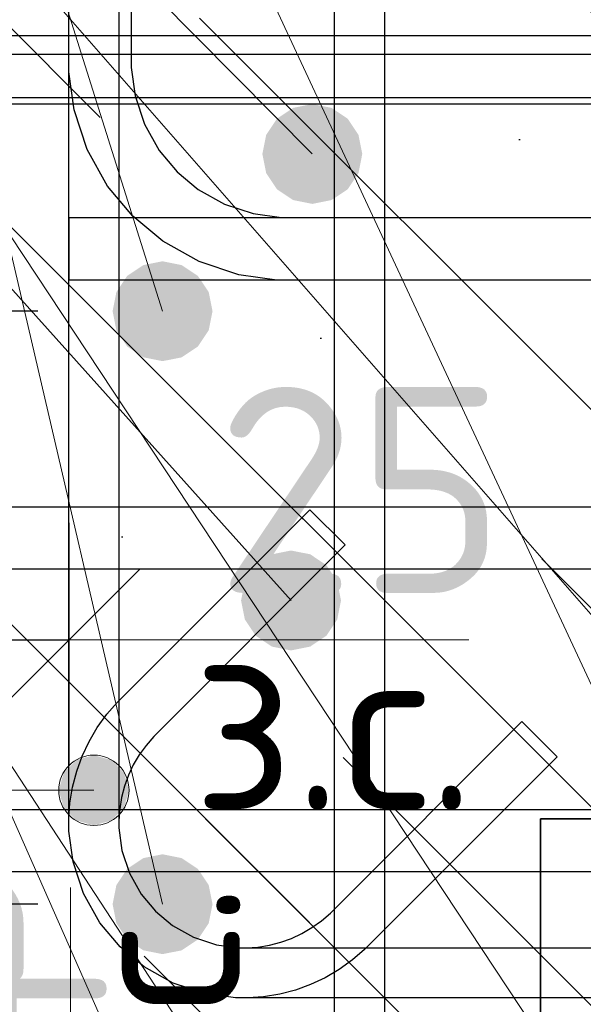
# Model space of a CAD drawing. Header units: metres. Extents: x -38 to 97, y -15 to 21.
# Tile 106 of 184: x 72.2923 to 72.3826, y 6.4022 to 6.56. Entities that reach past the tile are written whole.
import ezdxf

# ---------------------------------------------------------------- set-up
doc = ezdxf.new("R2010")
doc.units = ezdxf.units.M
doc.header["$PDMODE"] = 65
for name, color, linetype, lineweight in [('XR$3$Арм. стержнями нижней зоны', 180, 'Continuous', 35), ('XR$3$Арм.стержн. Арматура края', 96, 'Continuous', 35), ('XR$3$Арм.стержн. Хомут', 240, 'Continuous', 35), ('XR$3$Арм.стержн.горизонт. 1', 180, 'Continuous', 35), ('XR$3$Размерная линия (1)', 7, 'Continuous', 13), ('XR$3$Размерная линия_ общее', 7, 'Continuous', 13), ('XR$4$Арм. стержнями верхней зоны', 180, 'Continuous', 35), ('XR$4$Арм. стержнями нижней зоны', 180, 'Continuous', 35), ('XR$4$Арм.стержн. Арматура края', 96, 'Continuous', 35), ('XR$4$Арм.стержн. Хомут', 240, 'Continuous', 35), ('XR$4$Арм.стержн.горизонт. 1', 180, 'Continuous', 35), ('XR$4$Размерная линия_ общее', 7, 'Continuous', 13), ('XR$6$Арм. стержнями нижней зоны', 180, 'Continuous', 35), ('XR$6$Арм.стержн. Арматура края', 96, 'Continuous', 35), ('XR$6$Арм.стержн. Хомут', 240, 'Continuous', 35), ('XR$6$Арм.стержн.горизонт. 1', 180, 'Continuous', 35), ('XR$6$Размерная линия_ общее', 7, 'Continuous', 13)]:
    doc.layers.add(name, color=color, linetype=linetype, lineweight=lineweight)
doc.styles.add('ISOCPEUR', font='txt')
doc.dimstyles.new('DIMSTYLE_11', dxfattribs={"dimtxt": 0.033, "dimasz": 0.0375, "dimexe": 0, "dimexo": 0, "dimgap": 0.0165, "dimtad": 2, "dimdec": 0, "dimlfac": 1000, "dimrnd": 1, "dimzin": 12, "dimdsep": 46, "dimtxsty": 'ISOCPEUR', "dimblk1": 'ALL_ML_STRICH', "dimblk2": 'ALL_ML_STRICH', "dimsah": 1, "dimcen": 0, "dimclrd": 7, "dimclre": 256, "dimclrt": 7, "dimadec": 0, "dimazin": 0, "dimtfac": 1, "dimtdec": 0, "dimtix": 1, "dimtmove": 2, "dimatfit": 3, "dimfxl": 0, "dimtvp": 1.2, "dimtzin": 0, "dimlwd": 0, "dimlwe": -3, "dimarcsym": 0})
doc.dimstyles.new('DIMSTYLE_12', dxfattribs={"dimtxt": 0.03, "dimasz": 0.03, "dimexe": 0, "dimexo": 0, "dimgap": 0.015, "dimtad": 2, "dimdec": 0, "dimlfac": 1000, "dimrnd": 1, "dimzin": 12, "dimdsep": 46, "dimtxsty": 'ISOCPEUR', "dimblk1": 'ALL_ML_STRICH', "dimblk2": 'ALL_ML_STRICH', "dimsah": 1, "dimcen": 0, "dimclrd": 7, "dimclre": 256, "dimclrt": 7, "dimadec": 0, "dimazin": 0, "dimtfac": 1, "dimtdec": 0, "dimtix": 1, "dimtmove": 2, "dimatfit": 3, "dimfxl": 0, "dimtzin": 0, "dimlwd": 0, "dimlwe": -3, "dimarcsym": 0})
doc.dimstyles.new('DIMSTYLE_13', dxfattribs={"dimtxt": 0.03, "dimasz": 0.03, "dimexe": 0, "dimexo": 0, "dimgap": 0.015, "dimtad": 2, "dimdec": 0, "dimlfac": 1000, "dimrnd": 1, "dimzin": 12, "dimdsep": 46, "dimtxsty": 'ISOCPEUR', "dimblk1": 'ALL_ML_STRICH', "dimblk2": 'ALL_ML_STRICH', "dimsah": 1, "dimcen": 0, "dimclrd": 7, "dimclre": 256, "dimclrt": 7, "dimadec": 0, "dimazin": 0, "dimtfac": 1, "dimtdec": 0, "dimtix": 1, "dimtmove": 2, "dimatfit": 3, "dimfxl": 0, "dimtvp": 1.2, "dimtzin": 0, "dimlwd": 0, "dimlwe": -3, "dimarcsym": 0})
doc.dimstyles.new('DIMSTYLE_14', dxfattribs={"dimtxt": 0.03, "dimasz": 0.03, "dimexe": 0, "dimexo": 0, "dimgap": 0.015, "dimtad": 2, "dimdec": 0, "dimlfac": 1000, "dimrnd": 1, "dimzin": 12, "dimdsep": 46, "dimtxsty": 'ISOCPEUR', "dimblk1": 'ALL_ML_STRICH', "dimblk2": 'ALL_ML_STRICH', "dimsah": 1, "dimcen": 0, "dimclrd": 7, "dimclre": 256, "dimclrt": 7, "dimadec": 0, "dimazin": 0, "dimtfac": 1, "dimtdec": 0, "dimtix": 1, "dimtmove": 2, "dimatfit": 3, "dimfxl": 0, "dimtvp": 1.2, "dimtzin": 0, "dimlwd": 0, "dimlwe": -3, "dimarcsym": 0})
doc.dimstyles.new('DIMSTYLE_9', dxfattribs={"dimtxt": 0.033, "dimasz": 0.0375, "dimexe": 0, "dimexo": 0, "dimgap": 0.0165, "dimtad": 2, "dimdec": 0, "dimlfac": 1000, "dimrnd": 1, "dimzin": 12, "dimdsep": 46, "dimtxsty": 'ISOCPEUR', "dimblk1": 'ALL_ML_STRICH', "dimblk2": 'ALL_ML_STRICH', "dimsah": 1, "dimcen": 0, "dimclrd": 7, "dimclre": 256, "dimclrt": 7, "dimadec": 0, "dimazin": 0, "dimtfac": 1, "dimtdec": 0, "dimtix": 1, "dimtmove": 2, "dimatfit": 3, "dimfxl": 0, "dimtvp": 1.2, "dimtzin": 0, "dimlwd": 0, "dimlwe": -3, "dimarcsym": 0})
pattern_1 = [(135, (0, 0), (-0.031819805, -0.031819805), [0.4, -0.05, 0, -0.05]), (135, (-0.01591, -0.01591), (-0.031819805, -0.031819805), [0.8, -0.1, 0.1, -0.1])]

# ---------------------------------------------------------------- blocks, each defined once
blk = doc.blocks.new('ALL_ML_STRICH')
at = {"color": 0, "linetype": 'ByBlock', "lineweight": -2}
for p, q in [((0, -0.5), (0, 0.5)), ((-0.3, -0.3), (0.3, 0.3)), ((-1, 0), (0.5, 0))]:
    blk.add_line(p, q, dxfattribs=at)
blk = doc.blocks.new('*D68')
at = {"layer": 'DEFPOINTS', "color": 7, "linetype": 'Continuous', "lineweight": 13, "transparency": 33554687}
for p in [(72.27526, 6.46063), (72.27526, 6.42564), (72.30026, 6.42064)]:
    blk.add_point(p, dxfattribs=at)
at = {"layer": 'XR$3$Размерная линия_ общее', "color": 253, "linetype": 'Continuous', "lineweight": -2, "true_color": 0xa0a0a0, "transparency": 33554687}
for p, q in [((72.27526, 6.44564), (72.27526, 6.46063)), ((72.30026, 6.44064), (72.30026, 6.46063))]:
    blk.add_line(p, q, dxfattribs=at)
at = {"layer": 'XR$3$Размерная линия_ общее', "color": 7, "linetype": 'Continuous', "lineweight": -2, "transparency": 33554687}
blk.add_line((72.27526, 6.46063), (72.30026, 6.46063), dxfattribs=at)
at = {"layer": 'XR$3$Размерная линия_ общее', "color": 7, "linetype": 'Continuous', "lineweight": 13, "transparency": 33554687, "xscale": 0.0375, "yscale": 0.0375, "zscale": 0.0375, "rotation": 180}
blk.add_blockref('ALL_ML_STRICH', (72.27526, 6.46063), dxfattribs=at)
at = {"layer": 'XR$3$Размерная линия_ общее', "color": 7, "linetype": 'Continuous', "lineweight": 13, "transparency": 33554687, "xscale": 0.0375, "yscale": 0.0375, "zscale": 0.0375}
blk.add_blockref('ALL_ML_STRICH', (72.30026, 6.46063), dxfattribs=at)
at = {"layer": 'XR$3$Размерная линия_ общее', "color": 7, "linetype": 'Continuous', "lineweight": 13, "transparency": 33554687, "insert": (72.34699, 6.48463), "char_height": 0.033, "width": 0.066, "attachment_point": 5, "style": 'ISOCPEUR'}
blk.add_mtext('\\A1;{25}', dxfattribs=at)
at = {"layer": 'XR$3$Размерная линия_ общее', "color": 7, "linetype": 'Continuous', "lineweight": 13, "transparency": 33554687, "insert": (72.32004, 6.46042), "char_height": 0.027, "width": 0.00135, "attachment_point": 1, "line_spacing_factor": 0.60241, "style": 'ISOCPEUR'}
blk.add_mtext('з.с.', dxfattribs=at)
blk = doc.blocks.new('*D73')
at = {"layer": 'DEFPOINTS', "color": 7, "linetype": 'Continuous', "lineweight": 13, "transparency": 33554687}
for p in [(72.31523, 6.41826), (72.2753, 6.37826), (72.2753, 6.30302)]:
    blk.add_point(p, dxfattribs=at)
at = {"layer": 'XR$3$Размерная линия (1)', "color": 9, "linetype": 'Continuous', "lineweight": -2, "true_color": 0xc7c7c7, "transparency": 33554687}
for p, q in [((72.31523, 6.39826), (72.31523, 6.30302)), ((72.2753, 6.35826), (72.2753, 6.30302))]:
    blk.add_line(p, q, dxfattribs=at)
at = {"layer": 'XR$3$Размерная линия (1)', "color": 7, "linetype": 'Continuous', "lineweight": -2, "transparency": 33554687}
blk.add_line((72.2753, 6.30302), (72.31523, 6.30302), dxfattribs=at)
at = {"layer": 'XR$3$Размерная линия (1)', "color": 7, "linetype": 'Continuous', "lineweight": 13, "transparency": 33554687, "xscale": 0.03, "yscale": 0.03, "zscale": 0.03, "rotation": 180}
blk.add_blockref('ALL_ML_STRICH', (72.2753, 6.30302), dxfattribs=at)
at = {"layer": 'XR$3$Размерная линия (1)', "color": 7, "linetype": 'Continuous', "lineweight": 13, "transparency": 33554687, "xscale": 0.03, "yscale": 0.03, "zscale": 0.03}
blk.add_blockref('ALL_ML_STRICH', (72.31523, 6.30302), dxfattribs=at)
at = {"layer": 'XR$3$Размерная линия (1)', "color": 7, "linetype": 'Continuous', "lineweight": 13, "transparency": 33554687, "insert": (72.23422, 6.32541), "char_height": 0.03, "width": 0.06, "attachment_point": 5, "style": 'ISOCPEUR'}
blk.add_mtext('\\A1;{40}', dxfattribs=at)
blk = doc.blocks.new('*D74')
at = {"layer": 'DEFPOINTS', "color": 7, "linetype": 'Continuous', "lineweight": 13, "transparency": 33554687}
for p in [(72.31523, 6.41826), (72.40023, 6.41826), (72.31523, 6.30302)]:
    blk.add_point(p, dxfattribs=at)
at = {"layer": 'XR$3$Размерная линия (1)', "color": 9, "linetype": 'Continuous', "lineweight": -2, "true_color": 0xc7c7c7, "transparency": 33554687}
for p, q in [((72.31523, 6.39826), (72.31523, 6.30302)), ((72.40023, 6.39826), (72.40023, 6.30302))]:
    blk.add_line(p, q, dxfattribs=at)
at = {"layer": 'XR$3$Размерная линия (1)', "color": 7, "linetype": 'Continuous', "lineweight": -2, "transparency": 33554687}
blk.add_line((72.31523, 6.30302), (72.40023, 6.30302), dxfattribs=at)
at = {"layer": 'XR$3$Размерная линия (1)', "color": 7, "linetype": 'Continuous', "lineweight": 13, "transparency": 33554687, "xscale": 0.03, "yscale": 0.03, "zscale": 0.03, "rotation": 180}
blk.add_blockref('ALL_ML_STRICH', (72.31523, 6.30302), dxfattribs=at)
at = {"layer": 'XR$3$Размерная линия (1)', "color": 7, "linetype": 'Continuous', "lineweight": 13, "transparency": 33554687, "xscale": 0.03, "yscale": 0.03, "zscale": 0.03}
blk.add_blockref('ALL_ML_STRICH', (72.40023, 6.30302), dxfattribs=at)
at = {"layer": 'XR$3$Размерная линия (1)', "color": 7, "linetype": 'Continuous', "lineweight": 13, "transparency": 33554687, "insert": (72.35923, 6.32552), "char_height": 0.03, "width": 0.06, "attachment_point": 5, "style": 'ISOCPEUR'}
blk.add_mtext('\\A1;{85}', dxfattribs=at)
blk = doc.blocks.new('*D144')
at = {"layer": 'DEFPOINTS', "color": 7, "linetype": 'Continuous', "lineweight": 13, "transparency": 33554687}
for p in [(72.31523, 6.41826), (72.22996, 6.37826), (72.27526, 6.37826)]:
    blk.add_point(p, dxfattribs=at)
at = {"layer": 'XR$3$Размерная линия (1)', "color": 9, "linetype": 'Continuous', "lineweight": -2, "true_color": 0xc7c7c7, "transparency": 33554687}
for p, q in [((72.29523, 6.41826), (72.22996, 6.41826)), ((72.25526, 6.37826), (72.22996, 6.37826))]:
    blk.add_line(p, q, dxfattribs=at)
at = {"layer": 'XR$3$Размерная линия (1)', "color": 7, "linetype": 'Continuous', "lineweight": -2, "transparency": 33554687}
blk.add_line((72.22996, 6.37826), (72.22996, 6.41826), dxfattribs=at)
at = {"layer": 'XR$3$Размерная линия (1)', "color": 7, "linetype": 'Continuous', "lineweight": 13, "transparency": 33554687, "xscale": 0.03, "yscale": 0.03, "zscale": 0.03}
for p, rotation in [((72.22996, 6.41826), 90), ((72.22996, 6.37826), 270)]:
    blk.add_blockref('ALL_ML_STRICH', p, dxfattribs=dict(at, rotation=rotation))
at = {"layer": 'XR$3$Размерная линия (1)', "color": 7, "linetype": 'Continuous', "lineweight": 13, "transparency": 33554687, "insert": (72.1671, 6.34188), "char_height": 0.03, "width": 0.06, "attachment_point": 5, "rotation": 90, "style": 'ISOCPEUR'}
blk.add_mtext('\\A1;{40}', dxfattribs=at)
blk = doc.blocks.new('*D145')
at = {"layer": 'DEFPOINTS', "color": 7, "linetype": 'Continuous', "lineweight": 13, "transparency": 33554687}
for p in [(72.31523, 6.51326), (72.22996, 6.41826), (72.31523, 6.41826)]:
    blk.add_point(p, dxfattribs=at)
at = {"layer": 'XR$3$Размерная линия (1)', "color": 9, "linetype": 'Continuous', "lineweight": -2, "true_color": 0xc7c7c7, "transparency": 33554687}
for p, q in [((72.29523, 6.51326), (72.22996, 6.51326)), ((72.29523, 6.41826), (72.22996, 6.41826))]:
    blk.add_line(p, q, dxfattribs=at)
at = {"layer": 'XR$3$Размерная линия (1)', "color": 7, "linetype": 'Continuous', "lineweight": -2, "transparency": 33554687}
blk.add_line((72.22996, 6.41826), (72.22996, 6.51326), dxfattribs=at)
at = {"layer": 'XR$3$Размерная линия (1)', "color": 7, "linetype": 'Continuous', "lineweight": 13, "transparency": 33554687, "xscale": 0.03, "yscale": 0.03, "zscale": 0.03}
for p, rotation in [((72.22996, 6.51326), 90), ((72.22996, 6.41826), 270)]:
    blk.add_blockref('ALL_ML_STRICH', p, dxfattribs=dict(at, rotation=rotation))
at = {"layer": 'XR$3$Размерная линия (1)', "color": 7, "linetype": 'Continuous', "lineweight": 13, "transparency": 33554687, "insert": (72.20746, 6.46726), "char_height": 0.03, "width": 0.06, "attachment_point": 5, "rotation": 90, "style": 'ISOCPEUR'}
blk.add_mtext('\\A1;{95}', dxfattribs=at)
blk = doc.blocks.new('*D146')
at = {"layer": 'DEFPOINTS', "color": 7, "linetype": 'Continuous', "lineweight": 13, "transparency": 33554687}
for p in [(72.31526, 6.63326), (72.22996, 6.51326), (72.31523, 6.51326)]:
    blk.add_point(p, dxfattribs=at)
at = {"layer": 'XR$3$Размерная линия (1)', "color": 9, "linetype": 'Continuous', "lineweight": -2, "true_color": 0xc7c7c7, "transparency": 33554687}
for p, q in [((72.29526, 6.63326), (72.22996, 6.63326)), ((72.29523, 6.51326), (72.22996, 6.51326))]:
    blk.add_line(p, q, dxfattribs=at)
at = {"layer": 'XR$3$Размерная линия (1)', "color": 7, "linetype": 'Continuous', "lineweight": -2, "transparency": 33554687}
blk.add_line((72.22996, 6.51326), (72.22996, 6.63326), dxfattribs=at)
at = {"layer": 'XR$3$Размерная линия (1)', "color": 7, "linetype": 'Continuous', "lineweight": 13, "transparency": 33554687, "xscale": 0.03, "yscale": 0.03, "zscale": 0.03}
for p, rotation in [((72.22996, 6.63326), 90), ((72.22996, 6.51326), 270)]:
    blk.add_blockref('ALL_ML_STRICH', p, dxfattribs=dict(at, rotation=rotation))
at = {"layer": 'XR$3$Размерная линия (1)', "color": 7, "linetype": 'Continuous', "lineweight": 13, "transparency": 33554687, "insert": (72.20746, 6.57776), "char_height": 0.03, "width": 0.09, "attachment_point": 5, "rotation": 90, "style": 'ISOCPEUR'}
blk.add_mtext('\\A1;{120}', dxfattribs=at)
blk = doc.blocks.new('*D354')
at = {"layer": 'DEFPOINTS', "color": 7, "linetype": 'Continuous', "lineweight": 13, "transparency": 33554687}
for p in [(72.21432, 6.36582), (72.21432, 6.33083), (72.23932, 6.32583)]:
    blk.add_point(p, dxfattribs=at)
at = {"layer": 'XR$4$Размерная линия_ общее', "color": 253, "linetype": 'Continuous', "lineweight": -2, "true_color": 0xa0a0a0, "transparency": 33554687}
for p, q in [((72.21432, 6.35083), (72.21432, 6.36582)), ((72.23932, 6.34583), (72.23932, 6.36582))]:
    blk.add_line(p, q, dxfattribs=at)
at = {"layer": 'XR$4$Размерная линия_ общее', "color": 7, "linetype": 'Continuous', "lineweight": -2, "transparency": 33554687}
blk.add_line((72.21432, 6.36582), (72.23932, 6.36582), dxfattribs=at)
at = {"layer": 'XR$4$Размерная линия_ общее', "color": 7, "linetype": 'Continuous', "lineweight": 13, "transparency": 33554687, "xscale": 0.0375, "yscale": 0.0375, "zscale": 0.0375, "rotation": 180}
blk.add_blockref('ALL_ML_STRICH', (72.21432, 6.36582), dxfattribs=at)
at = {"layer": 'XR$4$Размерная линия_ общее', "color": 7, "linetype": 'Continuous', "lineweight": 13, "transparency": 33554687, "xscale": 0.0375, "yscale": 0.0375, "zscale": 0.0375}
blk.add_blockref('ALL_ML_STRICH', (72.23932, 6.36582), dxfattribs=at)
at = {"layer": 'XR$4$Размерная линия_ общее', "color": 7, "linetype": 'Continuous', "lineweight": 13, "transparency": 33554687, "insert": (72.28605, 6.38982), "char_height": 0.033, "width": 0.066, "attachment_point": 5, "style": 'ISOCPEUR'}
blk.add_mtext('\\A1;{25}', dxfattribs=at)
at = {"layer": 'XR$4$Размерная линия_ общее', "color": 7, "linetype": 'Continuous', "lineweight": 13, "transparency": 33554687, "insert": (72.2591, 6.36561), "char_height": 0.027, "width": 0.00135, "attachment_point": 1, "line_spacing_factor": 0.60241, "style": 'ISOCPEUR'}
blk.add_mtext('з.с.', dxfattribs=at)
blk = doc.blocks.new('*D730')
at = {"layer": 'DEFPOINTS', "color": 7, "linetype": 'Continuous', "lineweight": 13, "transparency": 33554687}
for p in [(72.26047, 6.35692), (72.26547, 6.33192), (72.30046, 6.33192)]:
    blk.add_point(p, dxfattribs=at)
at = {"layer": 'XR$6$Размерная линия_ общее', "color": 253, "linetype": 'Continuous', "lineweight": -2, "true_color": 0xa0a0a0, "transparency": 33554687}
for p, q in [((72.28047, 6.35692), (72.30046, 6.35692)), ((72.28547, 6.33192), (72.30046, 6.33192))]:
    blk.add_line(p, q, dxfattribs=at)
at = {"layer": 'XR$6$Размерная линия_ общее', "color": 7, "linetype": 'Continuous', "lineweight": -2, "transparency": 33554687}
blk.add_line((72.30046, 6.33192), (72.30046, 6.35692), dxfattribs=at)
at = {"layer": 'XR$6$Размерная линия_ общее', "color": 7, "linetype": 'Continuous', "lineweight": 13, "transparency": 33554687, "xscale": 0.0375, "yscale": 0.0375, "zscale": 0.0375}
for p, rotation in [((72.30046, 6.35692), 90), ((72.30046, 6.33192), 270)]:
    blk.add_blockref('ALL_ML_STRICH', p, dxfattribs=dict(at, rotation=rotation))
at = {"layer": 'XR$6$Размерная линия_ общее', "color": 7, "linetype": 'Continuous', "lineweight": 13, "transparency": 33554687, "insert": (72.30067, 6.3767), "char_height": 0.027, "width": 0.00135, "attachment_point": 1, "rotation": 90, "line_spacing_factor": 0.60241, "style": 'ISOCPEUR'}
blk.add_mtext('з.с.', dxfattribs=at)
at = {"layer": 'XR$6$Размерная линия_ общее', "color": 7, "linetype": 'Continuous', "lineweight": 13, "transparency": 33554687, "insert": (72.27646, 6.40365), "char_height": 0.033, "width": 0.066, "attachment_point": 5, "rotation": 90, "style": 'ISOCPEUR'}
blk.add_mtext('\\A1;{25}', dxfattribs=at)

msp = doc.modelspace()

# ---------------------------------------------------------------- hatches: boundary and pattern name
at = {"linetype": 'Continuous', "lineweight": 25, "transparency": 33554687}
h = msp.add_hatch(dxfattribs=at)
h.set_pattern_fill('__________540', scale=0.015, style=0, pattern_type=2)
h.set_pattern_definition(pattern_1)
h.paths.add_polyline_path([(72.52526, 6.67826), (72.27526, 6.67826), (72.27526, 6.37826), (72.52526, 6.37826)], flags=0)
h = msp.add_hatch(dxfattribs=at)
h.set_pattern_fill('__________540', scale=0.015, style=0, pattern_type=2)
h.set_pattern_definition(pattern_1)
h.paths.add_polyline_path([(72.37577, 6.43192), (72.12578, 6.43192), (72.12578, 6.63192), (72.12577, 6.63192), (72.12577, 6.33192), (72.37577, 6.33192)], flags=0)
at = {"linetype": 'Continuous', "lineweight": 13, "transparency": 33554687}
h = msp.add_hatch(dxfattribs=at)
h.set_pattern_fill('__________540', scale=0.015, style=0, pattern_type=2)
h.set_pattern_definition(pattern_1)
h.paths.add_polyline_path([(72.12578, 6.63192), (72.12578, 6.43192), (72.57861, 6.43192), (72.57861, 6.63192)], flags=0)
h = msp.add_hatch(dxfattribs=at)
h.set_pattern_fill('__________540', scale=0.015, style=0, pattern_type=2)
h.set_pattern_definition(pattern_1)
h.paths.add_polyline_path([(72.21432, 6.58345), (72.21432, 6.38345), (72.62859, 6.38345), (72.62859, 6.58345)], flags=0)
at = {"layer": 'XR$3$Арм.стержн. Хомут', "linetype": 'Continuous', "lineweight": 13, "transparency": 33554687}
for points in [[(72.30141, 6.44135), (72.30423, 6.43089), (72.30423, 6.44214)], [(72.30423, 6.44214), (72.30423, 6.43089), (72.30704, 6.43167)], [(72.30423, 6.44214), (72.30704, 6.43167), (72.30704, 6.44135)], [(72.29939, 6.43932), (72.30141, 6.43167), (72.30141, 6.44135)], [(72.30141, 6.44135), (72.30141, 6.43167), (72.30423, 6.43089)], [(72.30704, 6.44135), (72.30704, 6.43167), (72.30906, 6.4337)], [(72.30704, 6.44135), (72.30906, 6.4337), (72.30906, 6.43932)], [(72.29939, 6.4337), (72.29939, 6.43932), (72.2986, 6.43651)], [(72.29939, 6.43932), (72.29939, 6.4337), (72.30141, 6.43167)], [(72.30906, 6.43932), (72.30906, 6.4337), (72.30985, 6.43651)]]:
    msp.add_hatch(color=7, dxfattribs=at).paths.add_polyline_path(points)
at = {"layer": 'XR$3$Арм.стержн.горизонт. 1', "linetype": 'Continuous', "lineweight": 50, "transparency": 33554687}
for points in [[(72.32323, 6.51326), (72.32262, 6.51632), (72.32088, 6.51892), (72.31829, 6.52065), (72.31523, 6.52126), (72.31216, 6.52065), (72.30957, 6.51892), (72.30783, 6.51632), (72.30723, 6.51326), (72.30783, 6.5102), (72.30957, 6.5076), (72.31216, 6.50587), (72.31523, 6.50526), (72.31829, 6.50587), (72.32088, 6.5076), (72.32262, 6.5102)], [(72.32323, 6.41826), (72.32262, 6.42132), (72.32088, 6.42392), (72.31829, 6.42565), (72.31523, 6.42626), (72.31216, 6.42565), (72.30957, 6.42392), (72.30783, 6.42132), (72.30723, 6.41826), (72.30783, 6.4152), (72.30957, 6.4126), (72.31216, 6.41087), (72.31523, 6.41026), (72.31829, 6.41087), (72.32088, 6.4126), (72.32262, 6.4152)]]:
    msp.add_hatch(color=7, dxfattribs=at).paths.add_polyline_path(points)
at = {"layer": 'XR$4$Арм.стержн.горизонт. 1', "linetype": 'Continuous', "lineweight": 50, "transparency": 33554687}
msp.add_hatch(color=7, dxfattribs=at).paths.add_polyline_path([(72.34721, 6.53845), (72.3466, 6.54151), (72.34487, 6.54411), (72.34227, 6.54584), (72.33921, 6.54645), (72.33615, 6.54584), (72.33355, 6.54411), (72.33182, 6.54151), (72.33121, 6.53845), (72.33182, 6.53539), (72.33355, 6.53279), (72.33615, 6.53106), (72.33921, 6.53045), (72.34227, 6.53106), (72.34487, 6.53279), (72.3466, 6.53539)])
at = {"layer": 'XR$6$Арм.стержн.горизонт. 1', "linetype": 'Continuous', "lineweight": 50, "transparency": 33554687}
msp.add_hatch(color=7, dxfattribs=at).paths.add_polyline_path([(72.3438, 6.46692), (72.3432, 6.46999), (72.34146, 6.47258), (72.33887, 6.47432), (72.3358, 6.47492), (72.33274, 6.47432), (72.33015, 6.47258), (72.32841, 6.46999), (72.3278, 6.46692), (72.32841, 6.46386), (72.33015, 6.46127), (72.33274, 6.45953), (72.3358, 6.45892), (72.33887, 6.45953), (72.34146, 6.46127), (72.3432, 6.46386)])

# ---------------------------------------------------------------- linework, layer by layer
at = {"color": 7, "linetype": 'Continuous', "lineweight": 13, "transparency": 33554687}
for p, q in [((72.30026, 6.46063), (72.36426, 6.46063)), ((72.30046, 6.35692), (72.30046, 6.42092))]:
    msp.add_line(p, q, dxfattribs=at)
at = {"color": 7, "linetype": 'Continuous', "lineweight": 35, "transparency": 33554687}
for p, q in [((72.37577, 6.43192), (72.57861, 6.43192)), ((72.37577, 6.33192), (72.37577, 6.43192))]:
    msp.add_line(p, q, dxfattribs=at)
at = {"layer": 'XR$3$Арм. стержнями нижней зоны', "color": 4, "linetype": 'Continuous', "lineweight": 25, "transparency": 33554687}
msp.add_lwpolyline([(72.30026, 6.52826), (72.66223, 6.52826), (72.66223, 6.51826), (72.30026, 6.51826), (72.30026, 6.52826)], dxfattribs=at)
at = {"layer": 'XR$3$Арм.стержн. Арматура края', "color": 4, "linetype": 'Continuous', "lineweight": 25, "transparency": 33554687}
for points in [[(72.66223, 6.51826), (72.33355, 6.51826), (72.32745, 6.51911), (72.3211, 6.5212), (72.31526, 6.52448), (72.31044, 6.5285), (72.30642, 6.53331), (72.30315, 6.53916), (72.30106, 6.54551), (72.30021, 6.55161), (72.30021, 6.61891), (72.30106, 6.62501), (72.30315, 6.63136), (72.30642, 6.63721), (72.31044, 6.64202), (72.31526, 6.64604), (72.3211, 6.64932), (72.32745, 6.65141), (72.33355, 6.65226), (72.66223, 6.65226)], [(72.66223, 6.64226), (72.33425, 6.64226), (72.32973, 6.64163), (72.32515, 6.64012), (72.32095, 6.63777), (72.31754, 6.63492), (72.31469, 6.63151), (72.31234, 6.62732), (72.31084, 6.62274), (72.31021, 6.61822), (72.31021, 6.5523), (72.31084, 6.54778), (72.31234, 6.5432), (72.31469, 6.53901), (72.31754, 6.5356), (72.32095, 6.53275), (72.32515, 6.5304), (72.32973, 6.52889), (72.33425, 6.52826), (72.66223, 6.52826)]]:
    msp.add_lwpolyline(points, dxfattribs=at)
at = {"layer": 'XR$3$Арм.стержн. Хомут', "color": 7, "linetype": 'Continuous', "lineweight": 13, "transparency": 33554687}
for p, q in [((72.30423, 6.44214), (72.30423, 6.44214)), ((72.13879, 6.43651), (72.30423, 6.43651)), ((72.2986, 6.43651), (72.2986, 6.43651)), ((72.30985, 6.43651), (72.30985, 6.43651)), ((72.30423, 6.43089), (72.30423, 6.43089))]:
    msp.add_line(p, q, dxfattribs=at)
at = {"layer": 'XR$3$Арм.стержн. Хомут', "color": 40, "linetype": 'Continuous', "lineweight": 25, "transparency": 33554687}
for points in [[(72.30823, 6.62203), (72.30823, 6.43049), (72.30873, 6.42687), (72.30994, 6.42321), (72.31182, 6.41986), (72.3141, 6.41713), (72.31682, 6.41485), (72.32018, 6.41297), (72.32384, 6.41176), (72.32746, 6.41126), (72.32861, 6.41126), (72.33049, 6.41139), (72.33234, 6.41169), (72.33415, 6.41216), (72.33588, 6.41279), (72.33754, 6.41357), (72.33915, 6.41451), (72.34067, 6.41561), (72.3421, 6.41685), (72.37277, 6.44752), (72.37843, 6.44187), (72.34756, 6.41099), (72.34565, 6.40933), (72.34353, 6.40781), (72.34127, 6.40648), (72.33894, 6.40539), (72.33652, 6.40451), (72.33399, 6.40385), (72.33141, 6.40344), (72.32889, 6.40326), (72.3269, 6.40326), (72.32202, 6.40394), (72.31694, 6.40561), (72.31227, 6.40823), (72.30842, 6.41145), (72.3052, 6.4153), (72.30258, 6.41998), (72.30091, 6.42506), (72.30023, 6.42994), (72.30023, 6.62258)], [(72.30823, 6.62203), (72.30823, 6.43049), (72.30873, 6.42687), (72.30994, 6.42321), (72.31182, 6.41986), (72.3141, 6.41713), (72.31682, 6.41485), (72.32018, 6.41297), (72.32384, 6.41176), (72.32746, 6.41126), (72.32861, 6.41126), (72.33049, 6.41139), (72.33234, 6.41169), (72.33415, 6.41216), (72.33588, 6.41279), (72.33754, 6.41357), (72.33915, 6.41451), (72.34067, 6.41561), (72.3421, 6.41685), (72.37277, 6.44752), (72.37843, 6.44187), (72.34756, 6.41099), (72.34565, 6.40933), (72.34353, 6.40781), (72.34127, 6.40648), (72.33894, 6.40539), (72.33652, 6.40451), (72.33399, 6.40385), (72.33141, 6.40344), (72.32889, 6.40326), (72.3269, 6.40326), (72.32202, 6.40394), (72.31694, 6.40561), (72.31227, 6.40823), (72.30842, 6.41145), (72.3052, 6.4153), (72.30258, 6.41998), (72.30091, 6.42506), (72.30023, 6.42994), (72.30023, 6.62258)], [(72.47359, 6.40326), (72.3269, 6.40326), (72.32202, 6.40394), (72.31694, 6.40561), (72.31227, 6.40823), (72.30842, 6.41145), (72.3052, 6.4153), (72.30258, 6.41998), (72.30091, 6.42506), (72.30023, 6.42994), (72.30023, 6.43192), (72.3004, 6.43444), (72.30082, 6.43702), (72.30148, 6.43955), (72.30235, 6.44198), (72.30345, 6.44431), (72.30477, 6.44656), (72.3063, 6.44868), (72.30796, 6.45059), (72.33883, 6.48146), (72.34449, 6.47581)], [(72.47359, 6.40326), (72.3269, 6.40326), (72.32202, 6.40394), (72.31694, 6.40561), (72.31227, 6.40823), (72.30842, 6.41145), (72.3052, 6.4153), (72.30258, 6.41998), (72.30091, 6.42506), (72.30023, 6.42994), (72.30023, 6.43192), (72.3004, 6.43444), (72.30082, 6.43702), (72.30148, 6.43955), (72.30235, 6.44198), (72.30345, 6.44431), (72.30477, 6.44656), (72.3063, 6.44868), (72.30796, 6.45059), (72.33883, 6.48146), (72.34449, 6.47581)], [(72.34449, 6.47581), (72.31381, 6.44513), (72.31258, 6.44371), (72.31148, 6.44219), (72.31053, 6.44057), (72.30975, 6.43891), (72.30913, 6.43718), (72.30866, 6.43537), (72.30836, 6.43352), (72.30823, 6.43164), (72.30823, 6.43049), (72.30873, 6.42687), (72.30994, 6.42321), (72.31182, 6.41986), (72.3141, 6.41713), (72.31682, 6.41485), (72.32018, 6.41297), (72.32384, 6.41176), (72.32746, 6.41126), (72.47303, 6.41126)], [(72.34449, 6.47581), (72.31381, 6.44513), (72.31258, 6.44371), (72.31148, 6.44219), (72.31053, 6.44057), (72.30975, 6.43891), (72.30913, 6.43718), (72.30866, 6.43537), (72.30836, 6.43352), (72.30823, 6.43164), (72.30823, 6.43049), (72.30873, 6.42687), (72.30994, 6.42321), (72.31182, 6.41986), (72.3141, 6.41713), (72.31682, 6.41485), (72.32018, 6.41297), (72.32384, 6.41176), (72.32746, 6.41126), (72.47303, 6.41126)]]:
    msp.add_lwpolyline(points, dxfattribs=at)
at = {"layer": 'XR$3$Арм.стержн. Хомут', "color": 7, "linetype": 'Continuous', "lineweight": 13, "transparency": 33554687}
msp.add_circle((72.30423, 6.43651), 0.00563, dxfattribs=at)
at = {"layer": 'XR$3$Арм.стержн.горизонт. 1', "color": 7, "linetype": 'Continuous', "lineweight": 13, "transparency": 33554687}
for q in [(72.40023, 6.41826), (72.31523, 6.41826), (72.31523, 6.51326)]:
    msp.add_line((72.23031, 6.78305), q, dxfattribs=at)
at = {"layer": 'XR$4$Арм. стержнями верхней зоны', "color": 4, "linetype": 'Continuous', "lineweight": 25, "transparency": 33554687}
msp.add_lwpolyline([(72.23932, 6.55745), (72.63359, 6.55745), (72.63359, 6.54745), (72.23932, 6.54745), (72.23932, 6.55745)], dxfattribs=at)
msp.add_lwpolyline([(72.23932, 6.55745), (72.63359, 6.55745), (72.63359, 6.54745), (72.23932, 6.54745), (72.23932, 6.55745)], dxfattribs=at)
at = {"layer": 'XR$4$Арм. стержнями нижней зоны', "color": 4, "linetype": 'Continuous', "lineweight": 25, "transparency": 33554687}
msp.add_lwpolyline([(72.23932, 6.43345), (72.63359, 6.43345), (72.63359, 6.42345), (72.23932, 6.42345), (72.23932, 6.43345)], dxfattribs=at)
msp.add_lwpolyline([(72.23932, 6.43345), (72.63359, 6.43345), (72.63359, 6.42345), (72.23932, 6.42345), (72.23932, 6.43345)], dxfattribs=at)
at = {"layer": 'XR$4$Арм.стержн. Арматура края', "color": 4, "linetype": 'Continuous', "lineweight": 25, "transparency": 33554687}
for points in [[(72.63359, 6.42345), (72.26789, 6.42345), (72.26267, 6.42417), (72.25723, 6.42597), (72.25222, 6.42877), (72.2481, 6.43222), (72.24465, 6.43635), (72.24184, 6.44136), (72.24005, 6.4468), (72.23932, 6.45201), (72.23932, 6.52888), (72.24005, 6.5341), (72.24184, 6.53954), (72.24465, 6.54455), (72.2481, 6.54868), (72.25222, 6.55212), (72.25723, 6.55493), (72.26267, 6.55672), (72.26789, 6.55745), (72.63359, 6.55745)], [(72.63359, 6.42345), (72.26789, 6.42345), (72.26267, 6.42417), (72.25723, 6.42597), (72.25222, 6.42877), (72.2481, 6.43222), (72.24465, 6.43635), (72.24184, 6.44136), (72.24005, 6.4468), (72.23932, 6.45201), (72.23932, 6.52888), (72.24005, 6.5341), (72.24184, 6.53954), (72.24465, 6.54455), (72.2481, 6.54868), (72.25222, 6.55212), (72.25723, 6.55493), (72.26267, 6.55672), (72.26789, 6.55745), (72.63359, 6.55745)], [(72.63359, 6.54745), (72.26858, 6.54745), (72.26494, 6.54694), (72.26128, 6.54573), (72.25792, 6.54385), (72.25519, 6.54158), (72.25292, 6.53885), (72.25104, 6.53549), (72.24983, 6.53183), (72.24932, 6.52819), (72.24932, 6.45271), (72.24983, 6.44907), (72.25104, 6.4454), (72.25292, 6.44205), (72.25519, 6.43932), (72.25792, 6.43704), (72.26128, 6.43516), (72.26494, 6.43395), (72.26858, 6.43345), (72.63359, 6.43345)], [(72.63359, 6.54745), (72.26858, 6.54745), (72.26494, 6.54694), (72.26128, 6.54573), (72.25792, 6.54385), (72.25519, 6.54158), (72.25292, 6.53885), (72.25104, 6.53549), (72.24983, 6.53183), (72.24932, 6.52819), (72.24932, 6.45271), (72.24983, 6.44907), (72.25104, 6.4454), (72.25292, 6.44205), (72.25519, 6.43932), (72.25792, 6.43704), (72.26128, 6.43516), (72.26494, 6.43395), (72.26858, 6.43345), (72.63359, 6.43345)]]:
    msp.add_lwpolyline(points, dxfattribs=at)
at = {"layer": 'XR$4$Арм.стержн. Хомут', "color": 40, "linetype": 'Continuous', "lineweight": 25, "transparency": 33554687}
for points in [[(72.23928, 6.33513), (72.23928, 6.52777), (72.23996, 6.53265), (72.24164, 6.53773), (72.24426, 6.54241), (72.24747, 6.54626), (72.25132, 6.54948), (72.256, 6.55209), (72.26108, 6.55377), (72.26596, 6.55445), (72.41265, 6.55445), (72.41753, 6.55377), (72.42261, 6.55209), (72.42728, 6.54948), (72.43113, 6.54626), (72.43435, 6.54241), (72.43697, 6.53773), (72.43864, 6.53265), (72.43932, 6.52777), (72.43932, 6.33513)], [(72.23928, 6.33513), (72.23928, 6.52777), (72.23996, 6.53265), (72.24164, 6.53773), (72.24426, 6.54241), (72.24747, 6.54626), (72.25132, 6.54948), (72.256, 6.55209), (72.26108, 6.55377), (72.26596, 6.55445), (72.41265, 6.55445), (72.41753, 6.55377), (72.42261, 6.55209), (72.42728, 6.54948), (72.43113, 6.54626), (72.43435, 6.54241), (72.43697, 6.53773), (72.43864, 6.53265), (72.43932, 6.52777), (72.43932, 6.33513)], [(72.43132, 6.33568), (72.43132, 6.52722), (72.43082, 6.53083), (72.42961, 6.5345), (72.42773, 6.53785), (72.42545, 6.54058), (72.42272, 6.54286), (72.41937, 6.54474), (72.41571, 6.54595), (72.41209, 6.54645), (72.26652, 6.54645), (72.2629, 6.54595), (72.25924, 6.54474), (72.25588, 6.54286), (72.25315, 6.54058), (72.25087, 6.53785), (72.24899, 6.5345), (72.24779, 6.53083), (72.24728, 6.52722), (72.24728, 6.33568)], [(72.43132, 6.33568), (72.43132, 6.52722), (72.43082, 6.53083), (72.42961, 6.5345), (72.42773, 6.53785), (72.42545, 6.54058), (72.42272, 6.54286), (72.41937, 6.54474), (72.41571, 6.54595), (72.41209, 6.54645), (72.26652, 6.54645), (72.2629, 6.54595), (72.25924, 6.54474), (72.25588, 6.54286), (72.25315, 6.54058), (72.25087, 6.53785), (72.24899, 6.5345), (72.24779, 6.53083), (72.24728, 6.52722), (72.24728, 6.33568)]]:
    msp.add_lwpolyline(points, dxfattribs=at)
at = {"layer": 'XR$4$Арм.стержн.горизонт. 1', "color": 7, "linetype": 'Continuous', "lineweight": 13, "transparency": 33554687}
for q in [(72.42432, 6.32345), (72.33925, 6.32345), (72.42432, 6.41845), (72.33921, 6.53845)]:
    msp.add_line((72.1672, 6.71235), q, dxfattribs=at)
at = {"layer": 'XR$6$Арм. стержнями нижней зоны', "color": 4, "linetype": 'Continuous', "lineweight": 25, "transparency": 33554687}
msp.add_lwpolyline([(72.15077, 6.48192), (72.58361, 6.48192), (72.58361, 6.47192), (72.15077, 6.47192), (72.15077, 6.48192)], dxfattribs=at)
at = {"layer": 'XR$6$Арм.стержн. Арматура края', "color": 4, "linetype": 'Continuous', "lineweight": 25, "transparency": 33554687}
for points in [[(72.58361, 6.47192), (72.17933, 6.47192), (72.17412, 6.47265), (72.16868, 6.47444), (72.16367, 6.47725), (72.15954, 6.4807), (72.15609, 6.48482), (72.15329, 6.48983), (72.15149, 6.49527), (72.15077, 6.50049), (72.15077, 6.57736), (72.15149, 6.58258), (72.15329, 6.58801), (72.15609, 6.59302), (72.15954, 6.59715), (72.16367, 6.6006), (72.16868, 6.60341), (72.17412, 6.6052), (72.17933, 6.60592), (72.58361, 6.60592)], [(72.58361, 6.59592), (72.18002, 6.59592), (72.17639, 6.59542), (72.17272, 6.59421), (72.16936, 6.59233), (72.16664, 6.59005), (72.16436, 6.58733), (72.16248, 6.58397), (72.16127, 6.5803), (72.16077, 6.57667), (72.16077, 6.50118), (72.16127, 6.49755), (72.16248, 6.49388), (72.16436, 6.49052), (72.16664, 6.4878), (72.16936, 6.48552), (72.17272, 6.48364), (72.17639, 6.48243), (72.18002, 6.48192), (72.58361, 6.48192)]]:
    msp.add_lwpolyline(points, dxfattribs=at)
at = {"layer": 'XR$6$Арм.стержн. Хомут', "color": 40, "linetype": 'Continuous', "lineweight": 25, "transparency": 33554687}
for points in [[(72.17741, 6.60392), (72.32409, 6.60392), (72.32897, 6.60325), (72.33405, 6.60157), (72.33873, 6.59895), (72.34258, 6.59573), (72.34579, 6.59188), (72.34841, 6.58721), (72.35009, 6.58213), (72.35077, 6.57725), (72.35077, 6.3836), (72.35009, 6.37872), (72.34841, 6.37364), (72.34579, 6.36896), (72.34258, 6.36511), (72.33873, 6.3619), (72.33405, 6.35928), (72.32897, 6.3576), (72.32409, 6.35692), (72.17358, 6.35692)], [(72.17741, 6.60392), (72.32409, 6.60392), (72.32897, 6.60325), (72.33405, 6.60157), (72.33873, 6.59895), (72.34258, 6.59573), (72.34579, 6.59188), (72.34841, 6.58721), (72.35009, 6.58213), (72.35077, 6.57725), (72.35077, 6.3836), (72.35009, 6.37872), (72.34841, 6.37364), (72.34579, 6.36896), (72.34258, 6.36511), (72.33873, 6.3619), (72.33405, 6.35928), (72.32897, 6.3576), (72.32409, 6.35692), (72.17358, 6.35692)], [(72.17413, 6.36492), (72.32354, 6.36492), (72.32715, 6.36543), (72.33081, 6.36663), (72.33417, 6.36851), (72.3369, 6.37079), (72.33918, 6.37352), (72.34106, 6.37688), (72.34226, 6.38054), (72.34277, 6.38416), (72.34277, 6.57669), (72.34226, 6.58031), (72.34106, 6.58397), (72.33918, 6.58733), (72.3369, 6.59006), (72.33417, 6.59234), (72.33081, 6.59421), (72.32715, 6.59542), (72.32354, 6.59592), (72.17796, 6.59592)], [(72.17413, 6.36492), (72.32354, 6.36492), (72.32715, 6.36543), (72.33081, 6.36663), (72.33417, 6.36851), (72.3369, 6.37079), (72.33918, 6.37352), (72.34106, 6.37688), (72.34226, 6.38054), (72.34277, 6.38416), (72.34277, 6.57669), (72.34226, 6.58031), (72.34106, 6.58397), (72.33918, 6.58733), (72.3369, 6.59006), (72.33417, 6.59234), (72.33081, 6.59421), (72.32715, 6.59542), (72.32354, 6.59592), (72.17796, 6.59592)]]:
    msp.add_lwpolyline(points, dxfattribs=at)
at = {"layer": 'XR$6$Арм.стержн.горизонт. 1', "color": 7, "linetype": 'Continuous', "lineweight": 13, "transparency": 33554687}
for q in [(72.3358, 6.46692), (72.3358, 6.37192)]:
    msp.add_line((72.10685, 6.72215), q, dxfattribs=at)

# ---------------------------------------------------------------- dimensions: what is measured, and where the dimension line sits
at = {"layer": 'XR$3$Размерная линия (1)', "color": 7, "linetype": 'Continuous', "lineweight": 13, "transparency": 33554687}
for base, p1, p2, dimstyle, picture, middle in [((72.22996, 6.63326), (72.29523, 6.51326), (72.29526, 6.63326), 'DIMSTYLE_12', '*D146', (72.20746, 6.57776)), ((72.22996, 6.51326), (72.29523, 6.41826), (72.29523, 6.51326), 'DIMSTYLE_12', '*D145', (72.20746, 6.46726)), ((72.22996, 6.41826), (72.25526, 6.37826), (72.29523, 6.41826), 'DIMSTYLE_14', '*D144', (72.1671, 6.34188))]:
    dim = msp.add_linear_dim(base=base, p1=p1, p2=p2, angle=90, dimstyle=dimstyle, override={"dimpost": '<>', "dimclrd": 7, "dimclre": 9, "dimclrt": 7, "dimlwd": 0, "dimlwe": 65533}, dxfattribs=at)
    dim.commit()
    dim.dimension.update_dxf_attribs({"geometry": picture, "text_midpoint": middle, "dimtype": 160})
for base, p1, p2, dimstyle, picture, middle in [((72.31523, 6.30302), (72.2753, 6.35826), (72.31523, 6.39826), 'DIMSTYLE_13', '*D73', (72.23422, 6.32541)), ((72.40023, 6.30302), (72.31523, 6.39826), (72.40023, 6.39826), 'DIMSTYLE_12', '*D74', (72.35923, 6.32552))]:
    dim = msp.add_linear_dim(base=base, p1=p1, p2=p2, dimstyle=dimstyle, override={"dimpost": '<>', "dimclrd": 7, "dimclre": 9, "dimclrt": 7, "dimlwd": 0, "dimlwe": 65533}, dxfattribs=at)
    dim.commit()
    dim.dimension.update_dxf_attribs({"geometry": picture, "text_midpoint": middle, "dimtype": 160})
at = {"layer": 'XR$3$Размерная линия_ общее', "color": 7, "linetype": 'Continuous', "lineweight": 13, "transparency": 33554687}
dim = msp.add_linear_dim(base=(72.30026, 6.46063), p1=(72.27526, 6.44564), p2=(72.30026, 6.44064), text='<>\\Xз.с.', dimstyle='DIMSTYLE_9', override={"dimpost": '<>', "dimclrd": 7, "dimclre": 253, "dimclrt": 7, "dimlwd": 0, "dimlwe": 65533}, dxfattribs=at)
dim.commit()
dim.dimension.update_dxf_attribs({"geometry": '*D68', "text_midpoint": (72.34699, 6.48463), "dimtype": 160})
at = {"layer": 'XR$4$Размерная линия_ общее', "color": 7, "linetype": 'Continuous', "lineweight": 13, "transparency": 33554687}
dim = msp.add_linear_dim(base=(72.23932, 6.36582), p1=(72.21432, 6.35083), p2=(72.23932, 6.34583), text='<>\\Xз.с.', dimstyle='DIMSTYLE_11', override={"dimpost": '<>', "dimclrd": 7, "dimclre": 253, "dimclrt": 7, "dimlwd": 0, "dimlwe": 65533}, dxfattribs=at)
dim.commit()
dim.dimension.update_dxf_attribs({"geometry": '*D354', "text_midpoint": (72.28605, 6.38982), "dimtype": 160})
at = {"layer": 'XR$6$Размерная линия_ общее', "color": 7, "linetype": 'Continuous', "lineweight": 13, "transparency": 33554687}
dim = msp.add_linear_dim(base=(72.30046, 6.35692), p1=(72.28547, 6.33192), p2=(72.28047, 6.35692), angle=90, text='<>\\Xз.с.', dimstyle='DIMSTYLE_11', override={"dimpost": '<>', "dimclrd": 7, "dimclre": 253, "dimclrt": 7, "dimlwd": 0, "dimlwe": 65533}, dxfattribs=at)
dim.commit()
dim.dimension.update_dxf_attribs({"geometry": '*D730', "text_midpoint": (72.27646, 6.40365), "dimtype": 160})

doc.saveas('drawing.dxf')
